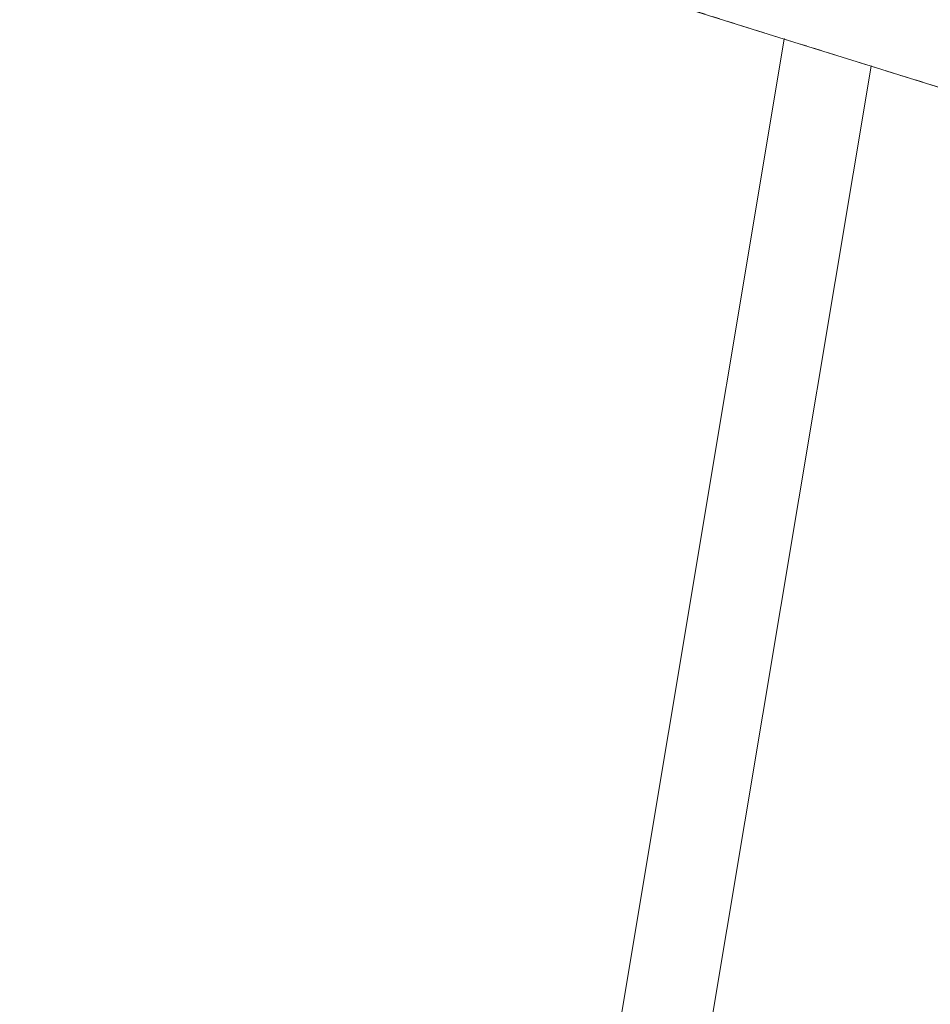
# Model space of a CAD drawing. Header units: metres. Extents: x 7523615 to 7533948, y 5492686 to 5502120.
# Tile 80 of 256: x 7529251 to 7529310, y 5498510 to 5498574. Entities that reach past the tile are written whole.
import ezdxf

# ---------------------------------------------------------------- set-up
doc = ezdxf.new("R2010")
doc.units = ezdxf.units.M
doc.linetypes.add('219-500', pattern=[0])
doc.linetypes.add('egug-500', pattern=[1, 0.5, -0.5])
doc.layers.get('0').update_dxf_attribs({"color": 2, "lineweight": 5})

# ---------------------------------------------------------------- blocks, each defined once
blk = doc.blocks.new('203')
at = {"linetype": 'Continuous', "lineweight": 0}
h = blk.add_hatch(color=0, dxfattribs=at)
edge = h.paths.add_edge_path()
edge.add_arc((0, 0), 0.045, 0, 360)

msp = doc.modelspace()

# ---------------------------------------------------------------- linework, layer by layer
at = {"layer": '218-kontur użytku gruntowego', "color": 7, "linetype": 'egug-500', "lineweight": 18, "flags": 128}
for points in [[(7529251.46, 5498588.08), (7529300.97, 5498572.59)], [(7529300.97, 5498572.59), (7529306.59, 5498570.84)], [(7529306.59, 5498570.84), (7529327.76, 5498564.21)]]:
    msp.add_lwpolyline(points, dxfattribs=at)
at = {"layer": '219-działka ewidencyjna', "color": 3, "linetype": '219-500', "lineweight": 18, "flags": 128}
for points in [[(7529251.46, 5498588.08), (7529300.97, 5498572.59)], [(7529263.49, 5498347.92), (7529300.97, 5498572.59)], [(7529300.97, 5498572.59), (7529306.59, 5498570.84)], [(7529259.82, 5498290.99), (7529306.59, 5498570.84)], [(7529306.59, 5498570.84), (7529327.76, 5498564.21)]]:
    msp.add_lwpolyline(points, dxfattribs=at)

# ---------------------------------------------------------------- block references
at = {"layer": '203-punkt graniczny', "color": 3, "linetype": 'CONTINUOUS', "lineweight": 18}
for p in [(7529300.97, 5498572.59), (7529306.59, 5498570.84)]:
    msp.add_blockref('203', p, dxfattribs=at)

doc.saveas('drawing.dxf')
